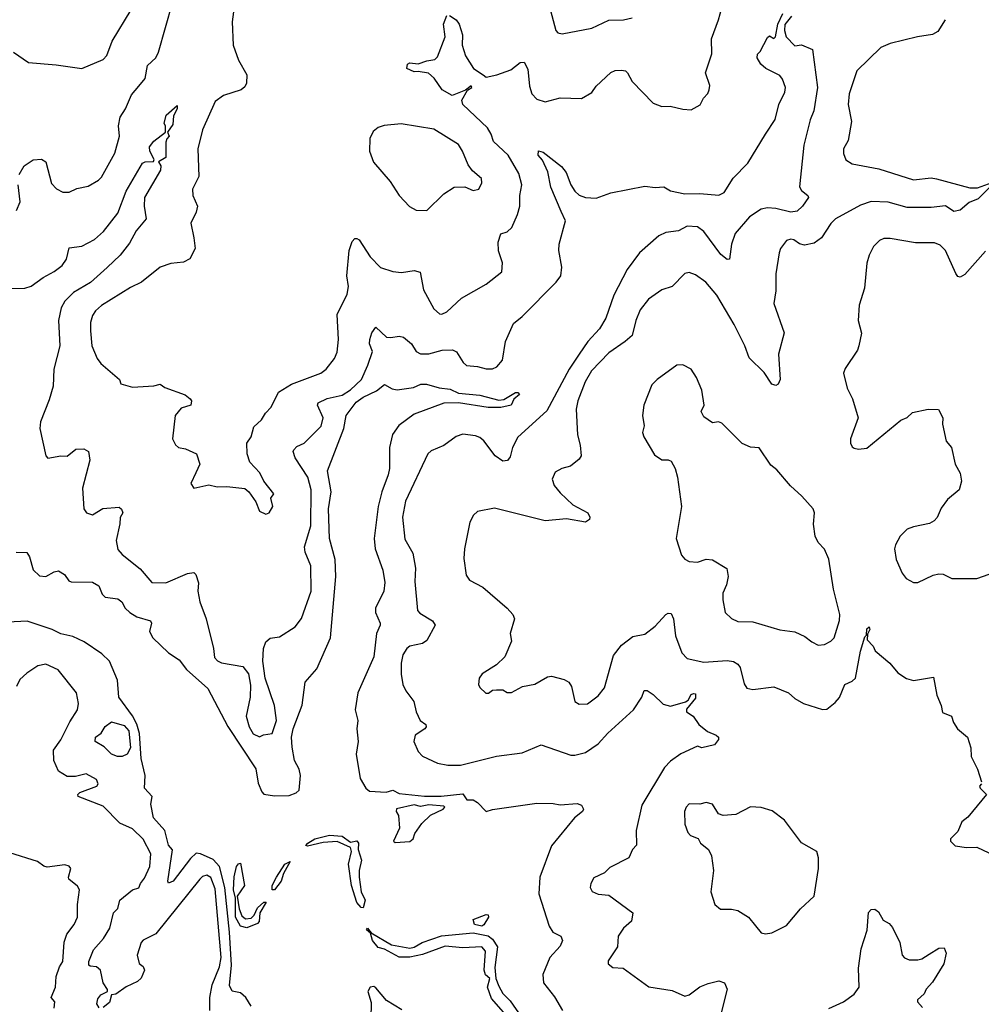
# Model space of a CAD drawing. Extents: x 2057697 to 2160550, y 827490 to 1016834.
# Tile 249 of 256: x 2081111 to 2085655, y 932013 to 936666. Entities that reach past the tile are written whole.
import ezdxf

# ---------------------------------------------------------------- set-up
doc = ezdxf.new("R2010")
doc.units = 0

msp = doc.modelspace()

# ---------------------------------------------------------------- linework, layer by layer
at = {"layer": '0CON20XD'}
for points in [[(2082139.1, 936835), (2082115.5, 936655), (2082120, 936545), (2082145.8, 936475), (2082184.2, 936405), (2082183.4, 936366.6), (2082175, 936348), (2082158, 936335), (2082075, 936307.8), (2082035, 936278.6), (2081975.5, 936145), (2081953.1, 936055), (2081958.1, 935925), (2081928.6, 935865), (2081929.4, 935835), (2081951.1, 935785), (2081945, 935756.2), (2081920.8, 935705), (2081934.4, 935635.6), (2081940, 935585), (2081915, 935535.7), (2081885, 935520.6), (2081825, 935513.3), (2081775, 935497.1), (2081687.1, 935425), (2081635, 935400), (2081498.1, 935315), (2081469.9, 935290.1), (2081455, 935268), (2081446.2, 935235), (2081445.4, 935195), (2081452.1, 935125), (2081477.1, 935065), (2081495, 935042), (2081582.5, 934965), (2081590, 934945), (2081645, 934930), (2081745, 934935.8), (2081775, 934943.3), (2081797.9, 934927.9), (2081893.9, 934893.9), (2081916.7, 934875), (2081922.5, 934865), (2081920, 934845), (2081875, 934830), (2081846.2, 934795), (2081833.8, 934685), (2081847.7, 934657.7), (2081862.5, 934645), (2081895, 934638), (2081946.7, 934615), (2081963.3, 934565), (2081943.8, 934525), (2081920, 934475), (2081935, 934452.5), (2082005, 934467.5), (2082045, 934458.1), (2082090.9, 934460.9), (2082175, 934451.2), (2082194, 934435), (2082227.1, 934387.1), (2082245, 934343.8), (2082275, 934328.8), (2082290, 934335), (2082308, 934365), (2082297.5, 934405), (2082312.5, 934425), (2082265.7, 934485.7), (2082245.8, 934525), (2082198.1, 934575), (2082185.6, 934615), (2082184.2, 934665), (2082204.5, 934695), (2082218.4, 934741.6), (2082254.4, 934775), (2082272.9, 934807.1), (2082299.2, 934835), (2082334, 934906), (2082395, 934943.8), (2082535, 934996), (2082558.8, 935015), (2082598.9, 935065), (2082611.1, 935095), (2082618.6, 935155), (2082612.3, 935272.3), (2082659.2, 935369.2)], [(2083142.5, 936685), (2083174.6, 936664.6), (2083187.8, 936645), (2083204, 936595), (2083202, 936545), (2083218.6, 936495), (2083256.5, 936435), (2083301.2, 936405), (2083315, 936394.2), (2083365.4, 936404.6), (2083431.5, 936428.5), (2083476.8, 936463.2), (2083495, 936465.6), (2083512.2, 936432.2), (2083521.1, 936351.1), (2083531.4, 936315), (2083555, 936290.8), (2083595, 936277.1), (2083665, 936296.9), (2083766.9, 936293.1), (2083815, 936321.4), (2083835, 936352.5), (2083905, 936416), (2083925, 936426), (2083955, 936428), (2083973.9, 936423.9), (2083984.2, 936414.2), (2084005, 936373.3), (2084105, 936270.8), (2084145, 936255.7), (2084185, 936257.5), (2084245, 936242.5), (2084285, 936240), (2084326.4, 936263.6), (2084342.5, 936295), (2084363.6, 936316.4), (2084370, 936335), (2084373.3, 936355), (2084352.5, 936415), (2084382, 936505), (2084380, 936575), (2084414.3, 936665), (2084445, 936780)], [(2081109.2, 935935), (2081132, 935975), (2081175, 936004), (2081215, 936006.2), (2081234.2, 935994.2), (2081261.7, 935891.7), (2081285, 935866), (2081315, 935851.4), (2081345, 935850.8), (2081381.7, 935868.3), (2081435, 935880), (2081483, 935907), (2081497.4, 935922.6), (2081560.5, 936035), (2081583.1, 936115), (2081578.1, 936165), (2081585.6, 936205), (2081611.9, 936245), (2081639.5, 936310.5), (2081675, 936351.9), (2081705, 936388.8), (2081715, 936450), (2081753.9, 936486.1), (2081767.8, 936512.2), (2081833.7, 936746.3)], [(2081073.8, 935396.2), (2081135, 935397.3), (2081165, 935407.3), (2081222.1, 935447.9), (2081275, 935475.4), (2081311.8, 935505), (2081332.9, 935535), (2081345, 935587.5), (2081405, 935595.3), (2081465, 935627.5), (2081507.9, 935665), (2081575, 935751.1), (2081614.3, 935855), (2081692, 935988), (2081705, 935994.7), (2081744.1, 935995.9), (2081746, 936005), (2081725.6, 936045), (2081724.4, 936065), (2081745, 936092), (2081800, 936135), (2081800, 936165), (2081793.8, 936175), (2081804.2, 936215), (2081855, 936260), (2081855.7, 936245), (2081838.8, 936211.2), (2081835, 936170), (2081810, 936135), (2081817.5, 936115), (2081806.4, 936103.6), (2081802.3, 936087.7), (2081802.2, 936015), (2081766.7, 935995), (2081777.9, 935975), (2081777.1, 935955), (2081700.9, 935825), (2081699.4, 935785), (2081709.2, 935725), (2081662.4, 935667.6), (2081629.5, 935610.5), (2081586.6, 935553.4), (2081525.2, 935494.8), (2081446.1, 935423.8), (2081365, 935377.2), (2081324.5, 935335.5), (2081307.5, 935305), (2081294.1, 935245), (2081301.1, 935125), (2081273.3, 935015), (2081269.1, 934935), (2081250.7, 934869.3), (2081209.5, 934765), (2081206.2, 934735), (2081234.5, 934605), (2081245, 934594), (2081305, 934605.6), (2081335, 934603.8), (2081377.3, 934637.3), (2081415, 934638.8), (2081435.8, 934625.8), (2081442.5, 934585), (2081408.3, 934451.7), (2081414.2, 934354.2), (2081427.5, 934335), (2081455, 934326.2), (2081504, 934356), (2081582.1, 934362.1), (2081593.2, 934353.2), (2081598.1, 934335), (2081585.9, 934314.1), (2081584.3, 934284.3), (2081567.7, 934205), (2081575, 934162), (2081595, 934138.1), (2081680.7, 934070.7), (2081735, 934006.2), (2081802.5, 934005), (2081905, 934048.8), (2081935, 934054), (2081944.4, 934044.4), (2081955.5, 934005), (2081953.3, 933965), (2081962.1, 933915), (2081992.2, 933835), (2082027.1, 933695), (2082031.7, 933651.7), (2082045.7, 933635.7), (2082065, 933627.5), (2082165, 933610), (2082193.3, 933575), (2082201.7, 933521.7), (2082201.2, 933465), (2082180.8, 933375), (2082195.8, 933325), (2082215, 933292), (2082245, 933276.7), (2082263, 933287), (2082305, 933292.5), (2082325.4, 933355), (2082315.8, 933425), (2082271.2, 933555), (2082260.8, 933635), (2082264.2, 933695), (2082274.2, 933725.8), (2082295, 933743.8), (2082339.5, 933750.5), (2082413.2, 933796.8), (2082443.6, 933836.4), (2082489.1, 933965), (2082487.3, 934085), (2082460.5, 934150.5), (2082456.4, 934175), (2082487.5, 934275), (2082488.8, 934445), (2082473.3, 934505), (2082413.2, 934595), (2082403.5, 934625), (2082406.3, 934633.7), (2082421.4, 934648.6), (2082455, 934665.6), (2082536.4, 934745), (2082545.4, 934785), (2082518.5, 934845), (2082522.2, 934855), (2082564.4, 934875.6), (2082635, 934892.1), (2082675, 934916.3), (2082725.8, 934965), (2082756.3, 935033.7), (2082778.5, 935098.5), (2082763.6, 935133.6), (2082765.2, 935155), (2082775, 935186.9), (2082795, 935212.5), (2082845, 935166.5), (2082865, 935163.5), (2082905, 935170.6), (2082925, 935166.2), (2082962.5, 935135), (2082985, 935098.8), (2083005, 935087.5), (2083045, 935086.7), (2083107.5, 935105), (2083156.2, 935106.2), (2083175.9, 935095.9), (2083206.4, 935046.4), (2083222.4, 935032.4), (2083275, 935027.1), (2083315.6, 935015.6), (2083345, 935016.9), (2083365.8, 935025), (2083392.8, 935057.2), (2083406.6, 935145), (2083445, 935230), (2083485, 935262.9), (2083647.1, 935425), (2083668.9, 935455), (2083673.6, 935496.4), (2083659.6, 935575), (2083660.4, 935605), (2083691.1, 935715), (2083670.3, 935760.3), (2083620.6, 935875), (2083607.1, 935947.1), (2083582.3, 936002.3), (2083561.8, 936025), (2083563.1, 936046.9), (2083585, 936039.4), (2083671.7, 935971.7), (2083693.5, 935943.5), (2083715, 935886), (2083735, 935855.6), (2083755, 935836.4), (2083784.4, 935825.6), (2083835, 935823.3), (2083905, 935847.7), (2084065, 935880), (2084115, 935872.3), (2084155, 935876.9), (2084187, 935857), (2084255, 935842.9), (2084324.8, 935844.8), (2084415, 935836.2), (2084440.6, 935849.4), (2084482.8, 935917.2), (2084551.9, 935988.1), (2084635.5, 936125), (2084680.9, 936195), (2084698.6, 936265), (2084726.6, 936323.4), (2084730, 936345), (2084715.4, 936385.4), (2084702.7, 936402.7), (2084638, 936435), (2084614.3, 936455), (2084596.7, 936485), (2084597.5, 936502.5), (2084610, 936515), (2084645, 936582.5), (2084655, 936590), (2084675, 936577.5), (2084682.5, 936585), (2084694.2, 936645), (2084717.3, 936695)], [(2081081.7, 936511.7), (2081153.6, 936463.6), (2081282.9, 936452.9), (2081405, 936435.8), (2081505, 936478), (2081522.8, 936497.2), (2081548.5, 936565), (2081637.6, 936712.4)], [(2082659.2, 935369.2), (2082665.5, 935405), (2082657.1, 935455), (2082668.8, 935575), (2082682.2, 935617.8), (2082695, 935632), (2082705, 935632), (2082715, 935626.2), (2082767.5, 935545), (2082816, 935495), (2082875, 935475.7), (2082915, 935470.6), (2082975, 935480.6), (2083003, 935473), (2083020.2, 935390.2), (2083069.1, 935299.1), (2083095, 935276.7), (2083106.7, 935275), (2083129.2, 935285), (2083199.3, 935350.7), (2083315, 935416.2), (2083390, 935475), (2083393.6, 935516.4), (2083373.3, 935573.3), (2083371.8, 935615), (2083385, 935654), (2083415, 935662.9), (2083436.3, 935683.7), (2083463.1, 935745), (2083474.4, 935785), (2083474.6, 935834.6), (2083484.5, 935885), (2083470.8, 935939.2), (2083419.1, 936025), (2083350.4, 936090.4), (2083339.7, 936125), (2083322, 936155), (2083205.3, 936265.3), (2083200, 936285), (2083227.5, 936332.5), (2083248.6, 936345), (2083245, 936353.3), (2083217.7, 936332.3), (2083155, 936307.1), (2083107.8, 936335), (2083070.3, 936390.3), (2083042.7, 936412.7), (2082995, 936421.2), (2082975, 936418.8), (2082940, 936435), (2082944.3, 936455), (2082955, 936462.5), (2082995, 936457.1), (2083035, 936472.2), (2083072.3, 936477.7), (2083085, 936490), (2083121.2, 936585), (2083114.6, 936645), (2083130, 936685)], [(2083619.3, 936709.3), (2083644.2, 936614.2), (2083655, 936603.8), (2083675, 936598.8), (2083815, 936626), (2083895, 936663.1), (2083965, 936665.7), (2084005.8, 936674.2)], [(2084757.8, 936682.2), (2084727, 936643), (2084725.8, 936615), (2084733.8, 936585), (2084775, 936542.5), (2084805, 936547.5), (2084857.5, 936525), (2084881.9, 936345), (2084863.5, 936235), (2084846.5, 936193.5), (2084817.1, 936072.9), (2084795.8, 935875.8), (2084805, 935858.8)], [(2085485, 936666), (2085450, 936610), (2085424.6, 936595.4), (2085354.7, 936585.3), (2085225, 936552.7), (2085180.8, 936535), (2085068, 936425), (2085031.4, 936315), (2085026, 936265), (2085042, 936185), (2085026, 936095), (2085004, 936055), (2085004.1, 936034.1), (2085015, 936003.3), (2085045, 935984.3), (2085171.5, 935961.5), (2085335, 935909.4), (2085419.1, 935919.1), (2085444.4, 935914.4), (2085600.9, 935870.9), (2085637.8, 935872.2), (2085706.2, 935896.2)], [(2083035, 935764), (2083115, 935842.5), (2083165, 935874), (2083215, 935876), (2083255, 935858.6), (2083281.2, 935865), (2083295.5, 935894.5), (2083293.8, 935915), (2083251.7, 935951.7), (2083230, 935980), (2083204.3, 936045), (2083185, 936075.8), (2083067.9, 936147.9), (2082913.9, 936173.9), (2082834.1, 936165.9), (2082805, 936156.7), (2082781.7, 936138.3), (2082766.2, 936105), (2082764, 936045), (2082783.3, 935993.3), (2082861.7, 935901.7), (2082904, 935835), (2082953, 935783), (2082985, 935766), (2083035, 935764)], [(2081095.6, 935764.4), (2081114.2, 935805.8), (2081104.4, 935885)], [(2084805, 935858.8), (2084836.2, 935835), (2084838.8, 935825), (2084811.2, 935785), (2084785, 935760.6), (2084755, 935756.4), (2084685, 935774.2), (2084645, 935777.1), (2084615, 935770), (2084560.4, 935735), (2084492.7, 935655), (2084474.7, 935605), (2084465, 935533.8), (2084455, 935532.9), (2084425, 935557.1), (2084345, 935665.2), (2084315, 935686.6), (2084265, 935689.6), (2084225, 935667.9), (2084165, 935661), (2084131.8, 935645), (2084040.6, 935565), (2083982.1, 935485), (2083919, 935365), (2083881.8, 935255), (2083850.8, 935205), (2083796.8, 935145), (2083755.9, 935085.9), (2083707.1, 935015), (2083603, 934817), (2083465, 934692.7), (2083439.6, 934645), (2083429.4, 934600.6), (2083416.4, 934583.6), (2083395, 934580.5), (2083357.8, 934605), (2083305, 934675.7), (2083285, 934692.2), (2083265, 934700), (2083205, 934706.9), (2083173.6, 934696.4), (2083115, 934654.2), (2083055, 934629.2), (2083040, 934615), (2082935, 934391.2), (2082920.4, 934315), (2082932, 934212), (2082969.4, 934145), (2082981.5, 934075), (2082978.7, 934011.3), (2082990.8, 933875), (2083002, 933862), (2083062.5, 933825), (2083074.3, 933805), (2083035, 933732.2), (2083015, 933719.1), (2082955, 933705.6), (2082940, 933695), (2082922.2, 933665), (2082914.5, 933625), (2082913.7, 933573.7), (2082921.5, 933525), (2082935.4, 933495.4), (2082974.4, 933445), (2082984.4, 933395), (2083004, 933355), (2083030, 933335), (2083031.9, 933325), (2083025.5, 933315), (2082980.8, 933285), (2082974.3, 933255), (2082995, 933208.8), (2083015, 933186), (2083085, 933152.3), (2083135, 933144.1), (2083195, 933143.8), (2083365, 933185.5), (2083485, 933201.5), (2083575, 933239.4), (2083715, 933191.5), (2083735, 933190), (2083785, 933203.8), (2083844.4, 933245), (2083890.6, 933295), (2084011.1, 933405), (2084051.3, 933465), (2084063, 933497), (2084076.3, 933496.3), (2084105, 933477.1), (2084152.1, 933432.1), (2084187.3, 933422.7), (2084257, 933443), (2084270, 933450), (2084285, 933476.7), (2084295, 933482.5), (2084305, 933480), (2084305, 933460), (2084261.7, 933408.3), (2084262, 933395), (2084294.3, 933374.3), (2084320, 933335), (2084361.9, 933301.9), (2084402, 933285), (2084414, 933275), (2084414.2, 933265), (2084395, 933239.4), (2084335.4, 933224.6), (2084315, 933233.3), (2084235, 933197.5), (2084187.5, 933162.5), (2084158, 933132), (2084051.8, 932955), (2084024.4, 932835), (2084025.4, 932765), (2084007.8, 932745), (2083990, 932705), (2083899.3, 932660.7), (2083875, 932634), (2083825, 932610.8), (2083810, 932585), (2083807.1, 932565), (2083817, 932547), (2083844.5, 932534.5), (2083895, 932528.6), (2084009.2, 932445), (2084003.1, 932406.9), (2083965, 932372.5), (2083939.4, 932335), (2083935.8, 932285), (2083891.7, 932218.3), (2083892.5, 932205), (2083915, 932188), (2083963.6, 932183.6), (2084085, 932096.2), (2084195, 932078.6), (2084255, 932051.2), (2084275, 932058.8), (2084325, 932096.7), (2084365, 932111.9), (2084415, 932124), (2084442.5, 932115), (2084453.8, 932085), (2084426.9, 931973.1)], [(2085695.8, 935875), (2085640, 935820), (2085597.9, 935802.1), (2085555, 935766), (2085525, 935759.2), (2085486.8, 935786.8), (2085418, 935778), (2085305, 935778.9), (2085215, 935803.2), (2085135, 935806.8), (2085085, 935789.3), (2084967.1, 935725), (2084945, 935702.9), (2084900, 935635), (2084865, 935609.4), (2084820.5, 935600.5), (2084796.1, 935606.1), (2084770, 935625), (2084755, 935628.8), (2084735, 935623.3), (2084706.7, 935585), (2084700, 935565), (2084684.2, 935465.8), (2084684.2, 935385), (2084675.8, 935325), (2084723.3, 935186.7), (2084696.5, 935085), (2084704.4, 934965.6), (2084695.8, 934944.2), (2084685, 934936.7), (2084665, 934943.8), (2084629.1, 934999.1), (2084557.8, 935067.8), (2084538.2, 935125), (2084487.8, 935225), (2084405, 935364), (2084353.8, 935425), (2084305, 935460), (2084275, 935471.2), (2084255, 935466.7), (2084194.4, 935405.6), (2084145, 935390), (2084082.5, 935345), (2084043.5, 935295), (2084022.7, 935245), (2084005, 935174.3), (2083973.1, 935145), (2083895, 935092.5), (2083813.9, 935006.1), (2083784, 934955), (2083749.6, 934865), (2083740.8, 934825), (2083747.5, 934705), (2083760, 934655), (2083764.2, 934605), (2083755, 934588.8), (2083714.3, 934555.7), (2083672.5, 934545), (2083642.1, 934527.9), (2083628, 934495), (2083637.5, 934465), (2083665, 934430), (2083725, 934374), (2083795.5, 934335.5), (2083806, 934315), (2083804.2, 934305), (2083785, 934291.1), (2083695, 934307.5), (2083595, 934298.1), (2083355, 934357.5), (2083275, 934342), (2083256, 934325), (2083237.7, 934292.3), (2083213.3, 934165), (2083210.3, 934120.3), (2083221.7, 934041.7), (2083237.6, 934017.6), (2083300, 933985), (2083415.5, 933885.5), (2083441.2, 933855), (2083448.8, 933835), (2083428.6, 933765), (2083435, 933730), (2083403.8, 933655), (2083365, 933617.5), (2083297.5, 933575), (2083283.3, 933555), (2083280, 933525), (2083285, 933510), (2083313.6, 933483.6), (2083327, 933483), (2083345, 933497.5), (2083365, 933500), (2083395, 933498.8), (2083415, 933486.7), (2083435, 933486.7), (2083487.5, 933515), (2083545, 933526), (2083605, 933561.2), (2083625, 933563.8), (2083685, 933547.5), (2083705.9, 933535.9), (2083718.8, 933515), (2083735, 933443.8), (2083755, 933431.4), (2083795, 933432.9), (2083845, 933471.2), (2083875, 933508.8), (2083918, 933662), (2083955, 933710.8), (2084008, 933752), (2084065, 933762.3), (2084115, 933799.5), (2084164.2, 933855), (2084175, 933861.4), (2084190.6, 933860.6), (2084201.5, 933835), (2084210.2, 933755), (2084240, 933675), (2084265, 933647.3), (2084345, 933630), (2084455, 933637.7), (2084485, 933633.5), (2084505, 933621.4), (2084515.3, 933605.3), (2084535, 933527.5), (2084547.3, 933507.3), (2084575, 933501.4), (2084675, 933512.9), (2084745, 933485.7), (2084775, 933458.6), (2084814.6, 933434.6), (2084905, 933406.2), (2084925, 933408.8), (2084965, 933440), (2084985, 933462.5), (2085010, 933525), (2085045, 933540.6), (2085060.8, 933555), (2085085, 933682.5), (2085105, 933750), (2085112.5, 933757.5), (2085115, 933787.5), (2085125, 933797.5), (2085128.8, 933785), (2085117, 933763), (2085116.7, 933735), (2085143.8, 933705), (2085154.3, 933684.3), (2085223.3, 933625), (2085260.3, 933580.3), (2085302.3, 933552.3), (2085335, 933543.8), (2085430, 933560), (2085445.6, 933475), (2085465.7, 933425), (2085471.7, 933391.7), (2085513.8, 933375), (2085523.3, 933345), (2085542.5, 933315), (2085590, 933275), (2085606.2, 933225), (2085607.5, 933185), (2085637.5, 933125), (2085656.7, 933065)], [(2085675, 935572.9), (2085577.6, 935462.4), (2085555, 935449.2), (2085545, 935452), (2085535, 935466), (2085486.4, 935575), (2085460.8, 935600.8), (2085435, 935610.9), (2085345, 935612.2), (2085225, 935632.5), (2085195, 935632), (2085175, 935622), (2085145.6, 935594.4), (2085125, 935553.3), (2085114.5, 935515.5), (2085103, 935397), (2085077.7, 935317.7), (2085072.9, 935245), (2085088.6, 935185), (2085077.1, 935125), (2085070.8, 935105), (2085012.6, 935017.4), (2085004.3, 934995), (2085021.4, 934925), (2085047.5, 934875), (2085073.8, 934785), (2085036.7, 934685), (2085036.7, 934665), (2085045, 934647.5), (2085055, 934641.2), (2085075, 934636.7), (2085115, 934641.2), (2085275, 934774), (2085305, 934786.2), (2085330.3, 934809.7), (2085405, 934826), (2085453.6, 934823.6), (2085473.8, 934785), (2085472.5, 934755), (2085488.8, 934675), (2085513.8, 934645), (2085532.5, 934565), (2085555, 934522.5), (2085561.4, 934485), (2085550.8, 934445), (2085495, 934399.2), (2085465, 934358), (2085446.4, 934313.6), (2085432.3, 934297.7), (2085410, 934285), (2085335, 934270), (2085305, 934258), (2085272.5, 934225), (2085250, 934185), (2085245.8, 934165), (2085253.3, 934115), (2085280.9, 934050.9), (2085300, 934025), (2085335, 934006.7), (2085355, 934006.7), (2085428.3, 934041.7), (2085455, 934047.5), (2085475, 934046.7), (2085516.1, 934026.1), (2085635, 934025.7), (2085718.8, 934055)], [(2084885, 933711.2), (2084915, 933713.3), (2084945, 933728.8), (2084960, 933745), (2084985, 933826.7), (2084986.9, 933855), (2084957.7, 933975), (2084935, 934116.2), (2084915, 934164), (2084885, 934196.2), (2084870.8, 934225), (2084862.2, 934282.2), (2084867.3, 934335), (2084860.6, 934355), (2084808.1, 934415), (2084754, 934464), (2084689.7, 934539.7), (2084660.5, 934560.5), (2084605, 934642.5), (2084565, 934646.7), (2084525, 934663.3), (2084428.7, 934758.7), (2084414.2, 934765.8), (2084385, 934761.2), (2084345, 934790), (2084331.2, 934815), (2084346, 934845), (2084334, 934915), (2084308.8, 934975), (2084283.8, 935015), (2084245, 935035.7), (2084216.8, 935033.2), (2084124.5, 934965.5), (2084098.8, 934941.2), (2084061.2, 934845), (2084054.2, 934795), (2084063, 934747), (2084053.8, 934715), (2084060, 934695), (2084110.5, 934610.5), (2084145, 934586.2), (2084175, 934586.7), (2084190.5, 934580.5), (2084208.1, 934545), (2084220, 934505), (2084238.1, 934365), (2084214, 934215), (2084238, 934135), (2084255, 934116.2), (2084275, 934106.2), (2084315, 934102.5), (2084355, 934117.5), (2084385, 934114.4), (2084453.4, 934073.4), (2084459.5, 934035), (2084451.9, 933995), (2084434.6, 933955.4), (2084433.5, 933925), (2084445.6, 933865), (2084475, 933835.7), (2084505, 933822.5), (2084575, 933820), (2084702.7, 933782.7), (2084775, 933772.9), (2084820.9, 933750.9), (2084855, 933726.2), (2084885, 933711.2)], [(2081095, 934150), (2081145, 934148.8), (2081157.7, 934127.7), (2081175, 934065.7), (2081205, 934038.8), (2081235, 934035.5), (2081275, 934057.5), (2081295, 934061.2), (2081322.5, 934045), (2081344.3, 934015), (2081355, 934009.4), (2081455, 934007.8), (2081485, 933990.8), (2081501, 933951), (2081515, 933937.1), (2081575, 933928.9), (2081594.5, 933915), (2081610, 933885), (2081631.5, 933865), (2081665, 933844.2), (2081730, 933825), (2081734.6, 933815), (2081725.5, 933775), (2081739.7, 933745), (2081815, 933674.4), (2081865, 933641.9), (2081899, 933595), (2082000.8, 933505), (2082095, 933326.1), (2082226.6, 933126.6), (2082238.4, 933058.4), (2082255, 933017.3), (2082265, 933006.7), (2082315, 932997.8), (2082385, 933000.9), (2082417.5, 933012.5), (2082431.9, 933025), (2082438.8, 933095), (2082432.2, 933125), (2082410.6, 933165), (2082398.9, 933228.9), (2082395.7, 933275), (2082403.2, 933315), (2082446.3, 933426.3), (2082461.1, 933535), (2082515, 933599.1), (2082579.7, 933745), (2082605.2, 934035), (2082602.1, 934115), (2082575.2, 934215), (2082571.2, 934355), (2082583.4, 934435), (2082565.2, 934534.8), (2082642.4, 934735), (2082653.3, 934795), (2082701.4, 934858.6), (2082735, 934882.2), (2082797.5, 934912.5), (2082835, 934941.9), (2082871.7, 934921.7), (2082895, 934917.1), (2082971.8, 934928.2), (2083006.6, 934943.4), (2083034.4, 934944.4), (2083094.3, 934925.7), (2083145, 934920), (2083185, 934901.5), (2083285, 934891.8), (2083375, 934868.2), (2083398.9, 934871.1), (2083455, 934904.2), (2083465, 934903.8), (2083473.8, 934895), (2083447.1, 934872.9), (2083433.8, 934845), (2083385, 934832.9), (2083325, 934832.7), (2083184.2, 934855.8), (2083115.9, 934854.1), (2082975, 934801.2), (2082902.2, 934747.8), (2082873.8, 934706.2), (2082858.1, 934645), (2082859.1, 934545), (2082852.8, 934515), (2082822.4, 934435), (2082805.8, 934365), (2082786.6, 934215), (2082791.4, 934165), (2082827.9, 934065), (2082836.6, 934006.6), (2082831.7, 933965), (2082792.5, 933885), (2082792.6, 933865), (2082815.5, 933815), (2082814.6, 933805), (2082797.5, 933765), (2082784.5, 933655), (2082708.7, 933485), (2082697.3, 933405), (2082709.7, 933355), (2082704.8, 933315), (2082710.4, 933255), (2082701.8, 933195), (2082720.2, 933080.2), (2082747.1, 933035), (2082765, 933021.1), (2082843.8, 933016.2), (2082875, 933025.4), (2082905, 933009.4), (2083025, 932997.5), (2083103, 932997), (2083205, 933007.5), (2083225, 932980), (2083255, 932980), (2083275, 932967.5), (2083315, 932923.8), (2083346, 932934), (2083555, 932964.5), (2083632.9, 932962.9), (2083665, 932956.1), (2083745, 932962.9), (2083766.9, 932955), (2083775.5, 932935), (2083771.4, 932925), (2083733.1, 932895), (2083625, 932762), (2083569.2, 932615), (2083564.3, 932535), (2083613.1, 932383.1), (2083631.2, 932355), (2083668, 932335), (2083675.7, 932315.7), (2083665, 932288), (2083617.1, 932235), (2083584.2, 932155), (2083585.8, 932115), (2083639.1, 932049.1), (2083676.7, 931985)], [(2081701.4, 933035), (2081704.4, 933095), (2081684.6, 933174.6), (2081677, 933293), (2081665, 933336.9), (2081645, 933376.9), (2081580.6, 933465), (2081574.2, 933545), (2081535.6, 933635), (2081499.3, 933669.3), (2081416.6, 933726.6), (2081361.9, 933751.9), (2081305, 933763.8), (2081265, 933784.7), (2081146.2, 933823.8), (2081055, 933818.8)], [(2081486.7, 931996.7), (2081476.4, 932015), (2081480.7, 932039.2), (2081495, 932057.8), (2081526.7, 932073.3), (2081526.7, 932083.3), (2081505.3, 932115.3), (2081493.8, 932175), (2081475, 932190), (2081445, 932193.3), (2081438.5, 932198.5), (2081438.2, 932215), (2081459.6, 932270.4), (2081506.6, 932325), (2081536.6, 932373.4), (2081555, 932445.8), (2081575, 932466.2), (2081584.1, 932505.9), (2081645, 932554.2), (2081675, 932564), (2081681.9, 932585), (2081700.6, 932609.4), (2081725.7, 932665), (2081730.8, 932725), (2081695, 932793.1), (2081645, 932843.3), (2081585, 932870), (2081505, 932949.1), (2081388, 932995), (2081386, 933005), (2081396.2, 933015), (2081475.8, 933045), (2081482.5, 933055), (2081475, 933076.2), (2081425, 933102.5), (2081375, 933090.6), (2081335, 933089.2), (2081294.5, 933115), (2081272.9, 933165), (2081270.4, 933215), (2081306.1, 933263.9), (2081347.5, 933347.5), (2081384.6, 933405.4), (2081388.5, 933435), (2081379.4, 933485), (2081293.2, 933593.2), (2081235, 933620), (2081197.3, 933612.7), (2081145, 933578), (2081112.1, 933547.9), (2081095.5, 933514.5)], [(2081595, 933184.5), (2081573.3, 933185), (2081545.7, 933195), (2081510, 933230), (2081467.9, 933255), (2081470, 933275), (2081496.1, 933293.9), (2081515, 933325.7), (2081545, 933347.5), (2081605, 933330.8), (2081627.1, 933305), (2081634.5, 933225), (2081619.2, 933195), (2081595, 933184.5)], [(2085656.7, 933055), (2085647.5, 933045), (2085650, 933035), (2085680, 933005), (2085591.7, 932898.3), (2085563.3, 932875), (2085545, 932830), (2085510, 932795), (2085510, 932785), (2085531.7, 932761.7), (2085585, 932754), (2085635, 932756.2), (2085771.7, 932691.7)], [(2082205, 932004.6), (2082180.3, 932045), (2082155, 932067.7), (2082115.3, 932075.3), (2082102.4, 932102.4), (2082112, 932198), (2082102.4, 932355), (2082081.1, 932565), (2082055.5, 932665), (2082025, 932697.1), (2081965, 932724.5), (2081945, 932727.2), (2081918.3, 932701.7), (2081836.1, 932595), (2081815, 932586.2), (2081811.8, 932595), (2081833.5, 932743.5), (2081815, 932766.2), (2081797.7, 932835), (2081743.5, 932895), (2081730.9, 932959.1), (2081738, 932995), (2081701.4, 933035)], [(2082885, 932777.5), (2082955, 932783.3), (2082971.2, 932795), (2082979.3, 932820.7), (2083012.3, 932867.7), (2083052.7, 932907.3), (2083112.5, 932935), (2083120, 932945), (2083115, 932950), (2083045, 932956.2), (2083005, 932948.6), (2082975, 932955.7), (2082892.3, 932937.7), (2082890, 932925), (2082901.2, 932905), (2082906.2, 932845), (2082877.5, 932785), (2082885, 932777.5)], [(2084635.8, 932345.8), (2084665, 932351.4), (2084735, 932385.7), (2084800.8, 932465), (2084865.7, 932524.3), (2084886.7, 932655), (2084886.7, 932705), (2084877.5, 932735), (2084805, 932776.7), (2084725, 932883.3), (2084667.9, 932927.9), (2084615, 932944.2), (2084565, 932945.8), (2084495, 932910.8), (2084435, 932905.8), (2084412.8, 932912.8), (2084385, 932959.2), (2084355, 932966.3), (2084325, 932959.6), (2084275, 932960), (2084260.6, 932945), (2084252.9, 932925), (2084254.3, 932864.3), (2084268.8, 932825), (2084281.7, 932811.7), (2084317.1, 932797.1), (2084328.8, 932775), (2084365.6, 932745.6), (2084380.8, 932715), (2084389.4, 932645), (2084378, 932545), (2084396.7, 932485), (2084423.6, 932463.6), (2084475, 932463.8), (2084505, 932456), (2084555.6, 932425.6), (2084588, 932385), (2084615, 932352), (2084635.8, 932345.8)], [(2082735, 932468.8), (2082725, 932471.4), (2082704.3, 932494.3), (2082679.6, 932575), (2082664.6, 932675), (2082680, 932735), (2082674.8, 932754.8), (2082612.3, 932782.3), (2082545, 932778.8), (2082470.9, 932760.9), (2082463.6, 932763.6), (2082472.9, 932775), (2082506, 932795), (2082575, 932812.5), (2082635, 932807.7), (2082675, 932780.4), (2082705, 932785.5), (2082712.3, 932775), (2082711.1, 932745), (2082727.3, 932695), (2082715.6, 932645), (2082715.6, 932614.4), (2082725.4, 932545), (2082744.5, 932505), (2082735, 932468.8)], [(2081274.3, 931995), (2081276.7, 932025), (2081260.5, 932045), (2081280, 932095), (2081283.1, 932145), (2081298.9, 932191.1), (2081314.5, 932215), (2081322.1, 932307.9), (2081334, 932345), (2081368.7, 932391.3), (2081384, 932425), (2081384.3, 932485), (2081394.2, 932555), (2081385, 932572), (2081344, 932605), (2081341.2, 932615), (2081353.3, 932655), (2081345.8, 932665.8), (2081325, 932673.3), (2081241.7, 932661.7), (2081225, 932666.7), (2081195, 932688.8), (2081065, 932728.8)], [(2082185, 932374.2), (2082155, 932382.2), (2082131.8, 932425), (2082130.6, 932515), (2082121.2, 932555), (2082124.4, 932615.6), (2082135.8, 932665), (2082145, 932677.5), (2082155, 932680), (2082173.8, 932575), (2082138.5, 932525), (2082148.4, 932465), (2082161, 932431), (2082177.6, 932417.6), (2082205, 932421.2), (2082218.9, 932435), (2082235, 932468.6), (2082265, 932495.6), (2082276.6, 932496.6), (2082245.5, 932445), (2082242.2, 932405), (2082235.6, 932395), (2082185, 932374.2)], [(2082315, 932554.4), (2082304.7, 932554.7), (2082303.9, 932575), (2082324.7, 932615), (2082365, 932675.5), (2082388.8, 932688.8), (2082358.3, 932631.7), (2082347.5, 932595), (2082315, 932554.4)], [(2082009.6, 931985), (2082009.3, 932045), (2082021, 932105), (2082055, 932190), (2082063.3, 932235), (2082035, 932558.8), (2082015, 932613.3), (2081995, 932624.4), (2081975, 932617.8), (2081961.9, 932605), (2081755, 932347.1), (2081695, 932316.5), (2081684.6, 932305), (2081666.2, 932245), (2081676.4, 932206.4), (2081695, 932192.5), (2081701.2, 932175), (2081685, 932137.5), (2081668.8, 932121.2), (2081614.5, 932095.5), (2081565, 932062), (2081545, 932057.5), (2081535, 932022.2), (2081505, 931998.2)], [(2083295, 932382.5), (2083261.3, 932391.3), (2083253.8, 932415), (2083315, 932438.2), (2083325, 932436.9), (2083326, 932425), (2083305, 932389.2), (2083295, 932382.5)], [(2084935, 931993.5), (2085004, 932025), (2085055, 932061.4), (2085078.1, 932095), (2085074.4, 932185), (2085087.5, 932275), (2085116.4, 932363.6), (2085122.7, 932447.3), (2085135, 932462), (2085152.3, 932462.3), (2085170, 932450), (2085191.7, 932411.7), (2085220, 932395), (2085235, 932376.7), (2085270, 932305), (2085281.2, 932245), (2085292.7, 932232.7), (2085315, 932224.2), (2085355, 932223.1), (2085375, 932228), (2085409.3, 932250.7), (2085455, 932278.6), (2085480.5, 932280.5), (2085488.8, 932255), (2085478.6, 932205), (2085425, 932118.8), (2085394.3, 932085.7), (2085385, 932063.3), (2085353.3, 932035), (2085353.3, 932025), (2085377.8, 931997.8)], [(2083443.5, 931925), (2083340.3, 932040.3), (2083322, 932095), (2083333.3, 932135), (2083313.1, 932153.1), (2083306.6, 932175), (2083312.9, 932265), (2083295, 932284.6), (2083205, 932279.8), (2083122.3, 932287.7), (2083015, 932248.7), (2082955, 932236.7), (2082905, 932235.9), (2082835, 932273.3), (2082805, 932281.8), (2082778.2, 932315), (2082769.5, 932349.5), (2082750.8, 932365), (2082755, 932373.3), (2082771.7, 932351.7), (2082868.6, 932295), (2082955, 932279.3), (2082975, 932284), (2083013.8, 932306.2), (2083105, 932336.4), (2083255, 932350.5), (2083325, 932336.7), (2083345, 932321.8), (2083369.2, 932285), (2083356.9, 932186.9), (2083361.5, 932135), (2083375, 932100), (2083394.7, 932065), (2083429.8, 932029.7), (2083483.2, 931953.2)], [(2082917.9, 931987.9), (2082845, 932030.8), (2082795, 932090.8), (2082785, 932097.5), (2082767.5, 932095), (2082755.7, 932074.3), (2082771.8, 932021.8), (2082771.1, 931945)]]:
    msp.add_lwpolyline(points, dxfattribs=at)

doc.saveas('drawing.dxf')
